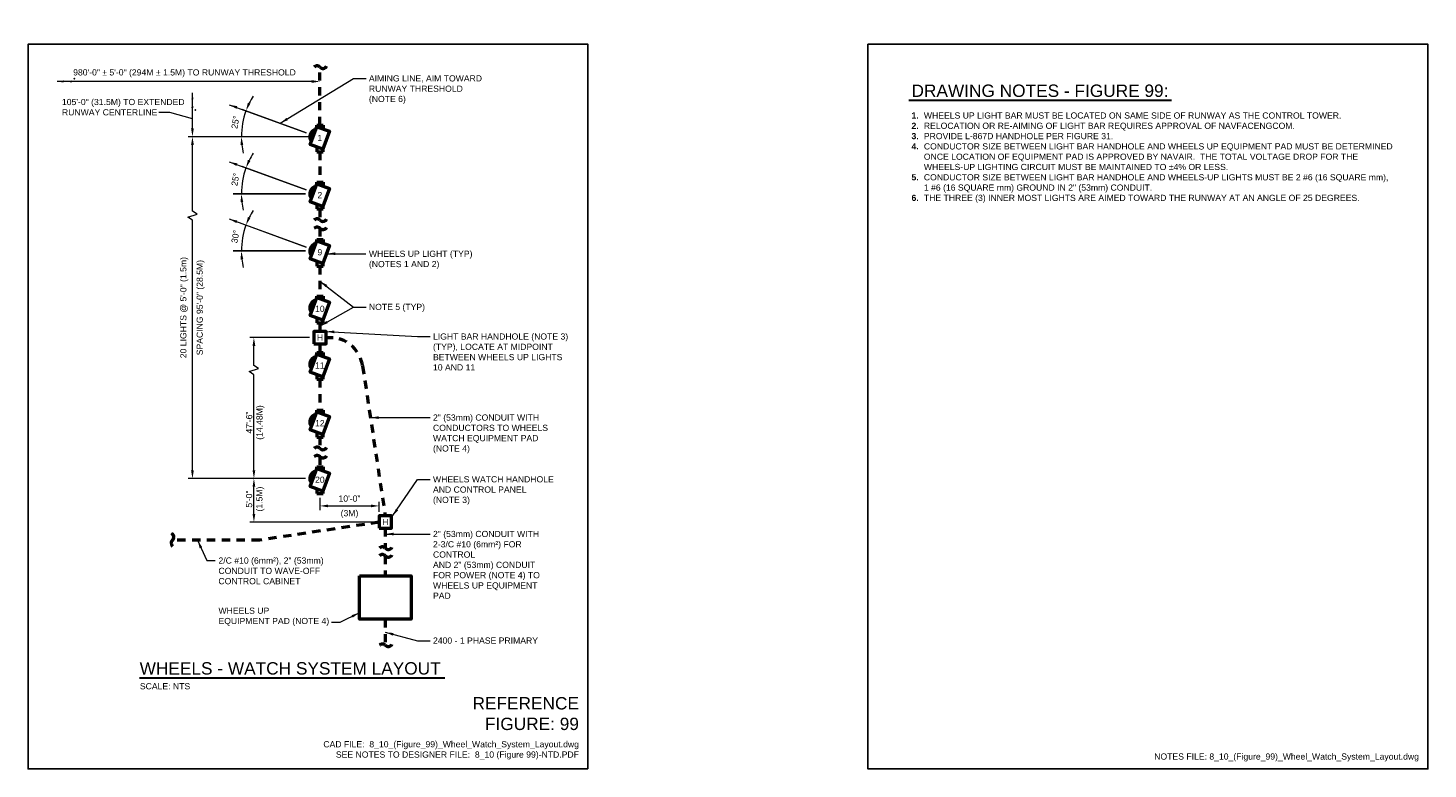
# Model space of a CAD drawing. Header units: inches. Extents: x 0 to 21.3, y 0 to 11.2.
import ezdxf
from ezdxf.enums import TextEntityAlignment as Align

# ---------------------------------------------------------------- set-up
doc = ezdxf.new("R2010")
doc.units = ezdxf.units.IN
doc.header["$LTSCALE"] = 0.5
doc.header["$MEASUREMENT"] = 0
doc.header["$PDSIZE"] = 2
doc.linetypes.add('HIDDEN', pattern=[0.375, 0.25, -0.125])
doc.layers.get('0').update_dxf_attribs({"linetype": 'CONTINUOUS', "lineweight": 35})
doc.layers.get('DEFPOINTS').update_dxf_attribs({"linetype": 'CONTINUOUS', "lineweight": 35})
for name, color, linetype, lineweight in [('E-AFLD-CIRC-SERS', 203, 'CONTINUOUS', 50), ('E-AFLD-JBOX', 23, 'CONTINUOUS', 50), ('E-AFLD-JBOX @ 1', 23, 'CONTINUOUS', 50), ('E-AFLD-LITE-OBST', 203, 'CONTINUOUS', 50), ('G-ANNO-RDME', 5, 'CONTINUOUS', 18)]:
    doc.layers.add(name, color=color, linetype=linetype, lineweight=lineweight)
for name, color, linetype in [('G-ANNO-DIMS', 7, 'CONTINUOUS'), ('G-ANNO-DIMS @ 1', 7, 'CONTINUOUS'), ('G-ANNO-TEXT', 7, 'CONTINUOUS'), ('G-ANNO-TTLB', 7, 'CONTINUOUS')]:
    doc.layers.add(name, color=color, linetype=linetype)
doc.styles.add('00-E-TITLE-1_1', font='arial.ttf', dxfattribs={"height": 0.1875})
doc.styles.add('01-E-BLDG-1_1', font='arial.ttf', dxfattribs={"height": 0.09375})
doc.styles.add('ARIAL', font='arial.ttf')
doc.dimstyles.new('01-E-BLDG-1_1', dxfattribs={"dimtxt": 0.09375, "dimasz": 0.125, "dimexe": 0.0625, "dimexo": 0.0625, "dimgap": 0.0625, "dimtad": 1, "dimdec": 4, "dimzin": 3, "dimdsep": 46, "dimlunit": 4, "dimtxsty": '01-E-BLDG-1_1', "dimcen": 0.0625, "dimclrd": 1, "dimclre": 1, "dimclrt": 256, "dimazin": 0, "dimtfac": 1, "dimtdec": 4, "dimtmove": 1, "dimatfit": 3, "dimfxl": 1, "dimfrac": 2, "dimtolj": 1, "dimtzin": 3, "dimlwd": 0, "dimlwe": 0, "dimarcsym": 0})

# ---------------------------------------------------------------- blocks, each defined once
blk = doc.blocks.new('EHANDH')
at = {"color": 0, "linetype": 'Continuous'}
blk.add_lwpolyline([(-0.1215, -0.13175), (0.1285, -0.13175), (0.1285, 0.11825), (-0.1215, 0.11825)], close=True, dxfattribs=at)
at = {"color": 0, "linetype": 'Continuous', "style": 'ARIAL'}
blk.add_text('H', height=0.125, dxfattribs=at).set_placement((0.00375, -0.00425), align=Align.MIDDLE)
blk = doc.blocks.new('CPLTM')
at = {"color": 0, "linetype": 'Continuous'}
for centre, radius, start, end in [((-0.042, 0.046), 0.0616, 312.3419, 63.549), ((0.042, -0.044), 0.0612, 133.6326, 226.6061)]:
    blk.add_arc(centre, radius, start, end, dxfattribs=at)
blk = doc.blocks.new('*D3')
at = {"layer": 'DEFPOINTS', "color": 0, "transparency": 16777216}
for p in [(3.429, 4.409), (4.275, 4.409), (5.329, 3.747)]:
    blk.add_point(p, dxfattribs=at)
at = {"layer": 'G-ANNO-DIMS', "color": 1, "lineweight": 0, "transparency": 16777216}
for p, q in [((4.213, 4.409), (3.367, 4.409)), ((3.429, 3.872), (3.429, 4.284)), ((5.267, 3.747), (3.367, 3.747))]:
    blk.add_line(p, q, dxfattribs=at)
at = {"layer": 'G-ANNO-DIMS', "color": 1, "transparency": 16777216}
for points in [[(3.408, 4.284), (3.45, 4.284), (3.429, 4.409)], [(3.408, 3.872), (3.45, 3.872), (3.429, 3.747)]]:
    blk.add_solid(points, dxfattribs=at)
at = {"layer": 'G-ANNO-DIMS', "transparency": 16777216, "insert": (3.448, 4.097), "char_height": 0.0938, "attachment_point": 5, "rotation": 90, "style": '01-E-BLDG-1_1'}
blk.add_mtext('\\A1;5\'-0"\\P(1.5M)', dxfattribs=at)
blk = doc.blocks.new('*D4')
at = {"layer": 'DEFPOINTS', "color": 0, "transparency": 16777216}
for p in [(3.429, 6.547), (4.337, 6.547), (4.275, 4.409)]:
    blk.add_point(p, dxfattribs=at)
at = {"layer": 'G-ANNO-DIMS', "color": 1, "lineweight": 0, "transparency": 16777216}
for p, q in [((4.275, 6.547), (3.367, 6.547)), ((3.429, 6.124), (3.429, 6.422)), ((3.359, 6.031), (3.5, 6.077)), ((3.429, 5.984), (3.359, 6.031)), ((3.5, 6.077), (3.429, 6.124)), ((3.429, 4.534), (3.429, 5.984)), ((4.213, 4.409), (3.367, 4.409))]:
    blk.add_line(p, q, dxfattribs=at)
at = {"layer": 'G-ANNO-DIMS', "color": 1, "transparency": 16777216}
for points in [[(3.408, 6.422), (3.45, 6.422), (3.429, 6.547)], [(3.408, 4.534), (3.45, 4.534), (3.429, 4.409)]]:
    blk.add_solid(points, dxfattribs=at)
at = {"layer": 'G-ANNO-DIMS', "transparency": 16777216, "insert": (3.449, 5.259), "char_height": 0.0938, "attachment_point": 5, "rotation": 90, "style": '01-E-BLDG-1_1'}
blk.add_mtext('\\A1;47\'-6"\\P(14.48M)', dxfattribs=at)
blk = doc.blocks.new('*D5')
at = {"layer": 'DEFPOINTS', "color": 0, "transparency": 16777216}
for p in [(2.496, 9.597), (4.387, 9.597), (4.275, 4.409)]:
    blk.add_point(p, dxfattribs=at)
at = {"layer": 'G-ANNO-DIMS', "color": 1, "lineweight": 0, "transparency": 16777216}
for p, q in [((4.325, 9.597), (2.433, 9.597)), ((2.496, 8.469), (2.496, 9.472)), ((2.426, 8.376), (2.566, 8.423)), ((2.496, 8.329), (2.426, 8.376)), ((2.566, 8.423), (2.496, 8.469)), ((2.496, 4.534), (2.496, 8.329)), ((4.213, 4.409), (2.433, 4.409))]:
    blk.add_line(p, q, dxfattribs=at)
at = {"layer": 'G-ANNO-DIMS', "color": 1, "transparency": 16777216}
for points in [[(2.475, 9.472), (2.517, 9.472), (2.496, 9.597)], [(2.475, 4.534), (2.517, 4.534), (2.496, 4.409)]]:
    blk.add_solid(points, dxfattribs=at)
at = {"layer": 'G-ANNO-DIMS', "transparency": 16777216, "char_height": 0.09375, "attachment_point": 5, "rotation": 90, "style": '01-E-BLDG-1_1'}
for s, insert in [('\\A1;20 LIGHTS @ 5\'-0" (1.5m)', (2.372, 7.003)), ('\\A1;SPACING 95\'-0" (28.5M)', (2.62, 7.003))]:
    blk.add_mtext(s, dxfattribs=dict(at, insert=insert))
blk = doc.blocks.new('*D6')
at = {"layer": 'DEFPOINTS', "color": 0, "transparency": 16777216}
for p in [(3.27, 8.127), (4.282, 7.9), (3.029, 7.862), (4.387, 7.862), (4.387, 7.862)]:
    blk.add_point(p, dxfattribs=at)
at = {"layer": 'G-ANNO-DIMS', "color": 1, "lineweight": 0, "transparency": 16777216}
blk.add_line((4.223, 7.922), (3.25, 8.276), dxfattribs=at)
for start, end in [(147.5182, 153.7591), (160, 180), (186.2409, 192.4818)]:
    blk.add_arc((4.387, 7.862), 1.148, start, end, dxfattribs=at)
at = {"layer": 'G-ANNO-DIMS', "color": 1, "transparency": 16777216}
for points in [[(3.376, 8.362), (3.338, 8.378), (3.308, 8.255)], [(3.225, 7.736), (3.267, 7.739), (3.239, 7.862)]]:
    blk.add_solid(points, dxfattribs=at)
at = {"layer": 'G-ANNO-DIMS', "transparency": 16777216, "insert": (3.148, 8.081), "char_height": 0.0938, "attachment_point": 5, "rotation": 80, "style": '01-E-BLDG-1_1'}
blk.add_mtext('\\A1;30%%D', dxfattribs=at)
blk = doc.blocks.new('*D7')
at = {"layer": 'DEFPOINTS', "color": 0, "transparency": 16777216}
for p in [(3.27, 8.994), (3.029, 8.73), (4.282, 8.768), (4.387, 8.73), (4.387, 8.73)]:
    blk.add_point(p, dxfattribs=at)
at = {"layer": 'G-ANNO-DIMS', "color": 1, "lineweight": 0, "transparency": 16777216}
blk.add_line((4.223, 8.789), (3.25, 9.144), dxfattribs=at)
for start, end in [(147.5182, 153.7591), (160, 180), (186.2409, 192.4818)]:
    blk.add_arc((4.387, 8.73), 1.148, start, end, dxfattribs=at)
at = {"layer": 'G-ANNO-DIMS', "color": 1, "transparency": 16777216}
for points in [[(3.376, 9.229), (3.338, 9.246), (3.308, 9.122)], [(3.225, 8.604), (3.267, 8.606), (3.239, 8.73)]]:
    blk.add_solid(points, dxfattribs=at)
at = {"layer": 'G-ANNO-DIMS', "transparency": 16777216, "insert": (3.148, 8.948), "char_height": 0.0938, "attachment_point": 5, "rotation": 80, "style": '01-E-BLDG-1_1'}
blk.add_mtext('\\A1;25%%D', dxfattribs=at)
blk = doc.blocks.new('*D8')
at = {"layer": 'DEFPOINTS', "color": 0, "transparency": 16777216}
for p in [(3.27, 9.862), (3.029, 9.597), (4.282, 9.635), (4.387, 9.597), (4.387, 9.597)]:
    blk.add_point(p, dxfattribs=at)
at = {"layer": 'G-ANNO-DIMS', "color": 1, "lineweight": 0, "transparency": 16777216}
blk.add_line((4.223, 9.657), (3.25, 10.011), dxfattribs=at)
for start, end in [(147.5182, 153.7591), (160, 180), (186.2409, 192.4818)]:
    blk.add_arc((4.387, 9.597), 1.148, start, end, dxfattribs=at)
at = {"layer": 'G-ANNO-DIMS', "color": 1, "transparency": 16777216}
for points in [[(3.376, 10.097), (3.338, 10.113), (3.308, 9.99)], [(3.225, 9.471), (3.267, 9.473), (3.239, 9.597)]]:
    blk.add_solid(points, dxfattribs=at)
at = {"layer": 'G-ANNO-DIMS', "transparency": 16777216, "insert": (3.148, 9.816), "char_height": 0.0938, "attachment_point": 5, "rotation": 80, "style": '01-E-BLDG-1_1'}
blk.add_mtext('\\A1;25%%D', dxfattribs=at)
blk = doc.blocks.new('*D9')
at = {"layer": 'DEFPOINTS', "color": 0, "transparency": 16777216}
for p in [(4.431, 4.18), (5.329, 3.993), (5.329, 3.841)]:
    blk.add_point(p, dxfattribs=at)
at = {"layer": 'G-ANNO-DIMS', "color": 1, "lineweight": 0, "transparency": 16777216}
for p, q in [((4.431, 4.118), (4.431, 3.931)), ((5.329, 3.903), (5.329, 4.056)), ((4.556, 3.993), (5.204, 3.993))]:
    blk.add_line(p, q, dxfattribs=at)
at = {"layer": 'G-ANNO-DIMS', "color": 1, "transparency": 16777216}
for points in [[(4.556, 4.014), (4.556, 3.972), (4.431, 3.993)], [(5.204, 4.014), (5.204, 3.972), (5.329, 3.993)]]:
    blk.add_solid(points, dxfattribs=at)
at = {"layer": 'G-ANNO-DIMS', "transparency": 16777216, "char_height": 0.0938, "attachment_point": 5, "style": '01-E-BLDG-1_1'}
for s, insert in [('\\A1;10\'-0"', (4.88, 4.104)), ('\\A1;(3M)', (4.88, 3.869))]:
    blk.add_mtext(s, dxfattribs=dict(at, insert=insert))
blk = doc.blocks.new('*D10')
at = {"layer": 'DEFPOINTS', "color": 0, "transparency": 16777216}
for p in [(2.496, 10.261), (2.496, 10.261), (4.387, 9.597)]:
    blk.add_point(p, dxfattribs=at)
at = {"layer": 'G-ANNO-DIMS', "color": 1, "lineweight": 0, "transparency": 16777216}
for p, q in [((2.496, 9.722), (2.496, 10.261)), ((4.325, 9.597), (2.433, 9.597))]:
    blk.add_line(p, q, dxfattribs=at)
at = {"layer": 'G-ANNO-DIMS', "color": 1, "transparency": 16777216}
blk.add_solid([(2.475, 9.722), (2.517, 9.722), (2.496, 9.597)], dxfattribs=at)
blk = doc.blocks.new('_None')
blk = doc.blocks.new('DBLARR')
at = {"linetype": 'Continuous'}
for points in [[(-0.227, 0.016), (-0.13, 0), (-0.227, -0.016), (-0.227, -0.016, 0.240091)], [(-0.097, 0.016), (0, 0), (-0.097, -0.016), (-0.097, -0.016, 0.240091), (-0.097, 0.016)]]:
    blk.add_hatch(color=0, dxfattribs=at).paths.add_polyline_path(points)
at = {"color": 0, "linetype": 'Continuous'}
blk.add_point((-0.259, -0.043), dxfattribs=at)
blk = doc.blocks.new('*D13')
at = {"color": 1, "lineweight": 0, "transparency": 16777216}
blk.add_line((4.307, 10.435), (0.443, 10.435), dxfattribs=at)
at = {"color": 1, "transparency": 16777216}
blk.add_solid([(4.307, 10.456), (4.307, 10.414), (4.432, 10.435)], dxfattribs=at)
at = {"layer": 'DEFPOINTS', "color": 0, "transparency": 16777216}
for p in [(0.443, 10.435), (0.443, 10.435), (4.432, 10.435)]:
    blk.add_point(p, dxfattribs=at)
at = {"transparency": 16777216, "insert": (2.375, 10.559), "char_height": 0.09375, "attachment_point": 5, "style": '01-E-BLDG-1_1'}
blk.add_mtext('\\A1;980\'-0" %%P 5\'-0" (294M %%P 1.5M) TO RUNWAY THRESHOLD', dxfattribs=at)

msp = doc.modelspace()

# ---------------------------------------------------------------- linework, layer by layer
at = {"layer": 'E-AFLD-CIRC-SERS', "linetype": 'HIDDEN'}
for p, q in [((4.43165, 9.77276), (4.43165, 10.65313)), ((4.43112, 9.36773), (4.43165, 8.90531)), ((4.43112, 8.50029), (4.43132, 8.33157)), ((4.43146, 8.20657), (4.43165, 8.03786)), ((4.43112, 7.63284), (4.43165, 7.17891)), ((4.43112, 6.77389), (4.43112, 6.64068)), ((4.43112, 6.45318), (4.43112, 6.31997)), ((4.52487, 6.54693), (4.63071, 6.54693)), ((5.07822, 6.11809), (5.42277, 3.84074)), ((4.43165, 5.91495), (4.43165, 5.44402)), ((4.43112, 5.039), (4.43112, 4.86658)), ((4.43112, 4.74158), (4.43112, 4.58507)), ((5.32902, 3.74699), (3.51608, 3.47274)), ((5.42277, 3.65324), (5.42277, 3.35172)), ((3.51608, 3.47274), (2.19354, 3.47274)), ((5.42277, 3.23575), (5.42277, 2.92959)), ((5.42277, 2.27281), (5.42277, 1.8781))]:
    msp.add_line(p, q, dxfattribs=at)
msp.add_arc((4.5829, 6.04912), 0.5001, 7.926739, 84.513333, dxfattribs=at)
at = {"layer": 'E-AFLD-JBOX'}
msp.add_lwpolyline([(5.03196, 2.92959), (5.81359, 2.92959), (5.81359, 2.27281), (5.03196, 2.27281)], close=True, dxfattribs=at)
at = {"layer": 'E-AFLD-LITE-OBST'}
for p, q in [((4.38433, 9.77276), (4.47898, 9.77276)), ((4.38433, 9.74865), (4.38433, 9.77276)), ((4.47898, 9.77276), (4.47898, 9.7142)), ((4.38327, 9.4402), (4.38327, 9.36773)), ((4.38327, 9.36773), (4.47898, 9.36773)), ((4.47898, 9.36773), (4.47898, 9.41433)), ((4.38433, 8.90531), (4.47898, 8.90531)), ((4.38433, 8.88192), (4.38433, 8.90531)), ((4.47898, 8.90531), (4.47898, 8.8479)), ((4.38327, 8.57151), (4.38327, 8.50029)), ((4.38327, 8.50029), (4.47898, 8.50029)), ((4.47898, 8.50029), (4.47898, 8.546)), ((4.38433, 8.03786), (4.47898, 8.03786)), ((4.38433, 8.01375), (4.38433, 8.03786)), ((4.47898, 8.03786), (4.47898, 7.97931)), ((4.38327, 7.7053), (4.38327, 7.63284)), ((4.47898, 7.63284), (4.47898, 7.67943)), ((4.38327, 7.63284), (4.47898, 7.63284)), ((4.38433, 7.17891), (4.47898, 7.17891)), ((4.38433, 7.15481), (4.38433, 7.17891)), ((4.47898, 7.17891), (4.47898, 7.12036)), ((4.38327, 6.84636), (4.38327, 6.77389)), ((4.47898, 6.77389), (4.47898, 6.82049)), ((4.38327, 6.77389), (4.47898, 6.77389)), ((4.38433, 6.29587), (4.38433, 6.31997)), ((4.38433, 6.31997), (4.47898, 6.31997)), ((4.47898, 6.31997), (4.47898, 6.26142)), ((4.38327, 5.98741), (4.38327, 5.91495)), ((4.47898, 5.91495), (4.47898, 5.96155)), ((4.38327, 5.91495), (4.47898, 5.91495)), ((4.38433, 5.44402), (4.47898, 5.44402)), ((4.38433, 5.41991), (4.38433, 5.44402)), ((4.47898, 5.44402), (4.47898, 5.38546)), ((4.38327, 5.11146), (4.38327, 5.039)), ((4.38327, 5.039), (4.47898, 5.039)), ((4.47898, 5.039), (4.47898, 5.08559)), ((4.38433, 4.58507), (4.47898, 4.58507)), ((4.38433, 4.56097), (4.38433, 4.58507)), ((4.47898, 4.58507), (4.47898, 4.52652)), ((4.38327, 4.25252), (4.38327, 4.18005)), ((4.38327, 4.18005), (4.47898, 4.18005)), ((4.47898, 4.18005), (4.47898, 4.22665))]:
    msp.add_line(p, q, dxfattribs=at)
for points in [[(4.38299, 9.74914), (4.57535, 9.67912), (4.47609, 9.40641), (4.28373, 9.47643)], [(4.38299, 8.88169), (4.57535, 8.81168), (4.47609, 8.53896), (4.28373, 8.60898)], [(4.38299, 8.01424), (4.57535, 7.94423), (4.47609, 7.67152), (4.28373, 7.74153)], [(4.38299, 7.1553), (4.57535, 7.08528), (4.47609, 6.81257), (4.28373, 6.88259)], [(4.38299, 6.29635), (4.57535, 6.22634), (4.47609, 5.95363), (4.28373, 6.02364)], [(4.38299, 5.4204), (4.57535, 5.35039), (4.47609, 5.07768), (4.28373, 5.14769)], [(4.38299, 4.56146), (4.57535, 4.49144), (4.47609, 4.21873), (4.28373, 4.28875)]]:
    msp.add_lwpolyline(points, close=True, dxfattribs=at)
for centre in [(4.38715, 9.59716), (4.38715, 8.72972), (4.38715, 7.86227), (4.38715, 7.00332), (4.38715, 6.14438), (4.38715, 5.26843), (4.38715, 4.40948)]:
    msp.add_arc(centre, 0.11172, 100.018346, 219.981654, dxfattribs=at)
at = {"layer": 'G-ANNO-DIMS', "color": 1}
for p, q in [((4.21293, 8.72972), (3.114, 8.72972)), ((4.21293, 7.86227), (3.114, 7.86227))]:
    msp.add_line(p, q, dxfattribs=at)
at = {"layer": 'G-ANNO-TEXT', "linetype": 'Continuous', "lineweight": 30}
for p, q in [((13.3713, 10.14903), (17.35842, 10.14903)), ((1.6948, 1.38179), (6.3251, 1.38179))]:
    msp.add_line(p, q, dxfattribs=at)
at = {"layer": 'G-ANNO-TTLB'}
for points in [[(8.5, 0), (0, 0), (0, 11), (8.5, 11)], [(12.75, 11), (21.25, 11), (21.25, 0), (12.75, 0)]]:
    msp.add_lwpolyline(points, close=True, dxfattribs=at)

# ---------------------------------------------------------------- block references
at = {"layer": 'E-AFLD-CIRC-SERS', "rotation": 270}
for p in [(4.43165, 10.65313), (4.43132, 8.33157), (4.43146, 8.20657), (4.43165, 4.86603), (4.43165, 4.74103), (5.42277, 3.35172), (5.42277, 3.23575), (5.42277, 1.8781)]:
    msp.add_blockref('CPLTM', p, dxfattribs=at)
at = {"layer": 'E-AFLD-CIRC-SERS'}
msp.add_blockref('CPLTM', (2.19354, 3.47274), dxfattribs=at)
at = {"layer": 'E-AFLD-JBOX @ 1', "xscale": 0.75, "yscale": 0.75, "zscale": 0.75}
for p in [(4.4285, 6.55199), (5.42015, 3.75205)]:
    msp.add_blockref('EHANDH', p, dxfattribs=at)
at = {"layer": 'G-ANNO-DIMS @ 1', "color": 1}
for p, rotation in [((0.44287, 10.43499), 180), ((2.49582, 10.26085), 90)]:
    msp.add_blockref('DBLARR', p, dxfattribs=dict(at, rotation=rotation))

# ---------------------------------------------------------------- texts
at = {"layer": 'G-ANNO-RDME', "attachment_point": 9, "rotation": 0}
for s, insert, char_height, width, style in [('REFERENCE FIGURE: 99', (8.36242, 0.58849), 0.1875, 1.660137, '00-E-TITLE-1_1'), ('CAD FILE:  8_10_(Figure_99)_Wheel_Watch_System_Layout.dwg\\PSEE NOTES TO DESIGNER FILE:  8_10 (Figure 99)-NTD.PDF', (8.36242, 0.14424), 0.09375, 4.6000344, '01-E-BLDG-1_1')]:
    msp.add_mtext(s, dxfattribs=dict(at, insert=insert, char_height=char_height, width=width, style=style))
at = {"layer": 'G-ANNO-RDME', "insert": (21.11242, 0.11416), "char_height": 0.09375, "width": 7.0264495, "attachment_point": 9, "style": '01-E-BLDG-1_1'}
msp.add_mtext('NOTES FILE: 8_10_(Figure_99)_Wheel_Watch_System_Layout.dwg', dxfattribs=at)
at = {"layer": 'G-ANNO-TEXT', "style": '00-E-TITLE-1_1'}
for s, p in [('DRAWING NOTES - FIGURE 99:', (13.41045, 10.1447)), ('WHEELS - WATCH SYSTEM LAYOUT', (1.6948, 1.37746))]:
    msp.add_text(s, height=0.1875, dxfattribs=at).set_placement(p, align=Align.BOTTOM_LEFT)
at = {"layer": 'G-ANNO-TEXT', "style": '01-E-BLDG-1_1'}
msp.add_text('SCALE: NTS', height=0.09375, dxfattribs=at).set_placement((1.69808, 1.30281), align=Align.TOP_LEFT)
at = {"layer": 'G-ANNO-TEXT', "char_height": 0.09375, "rotation": 360, "style": '01-E-BLDG-1_1'}
for s, insert, width, attachment_point in [('\\A1;AIMING LINE, AIM TOWARD RUNWAY THRESHOLD\\P(NOTE 6)', (5.17462, 10.52915), 1.780721, 1), ('\\A1;105\'-0" (31.5M) TO EXTENDED\\PRUNWAY CENTERLINE', (0.51523, 10.17049), 1.8702474, 1), ('\\A1;1', (4.42954, 9.57778), 0.1811769, 5), ('\\A1;2', (4.42954, 8.71033), 0.1811769, 5), ('\\A1;9', (4.42954, 7.84288), 0.1811769, 5), ('\\A1;WHEELS UP LIGHT (TYP)\\P(NOTES 1 AND 2)', (5.17462, 7.86708), 2.0521323, 1), ('\\A1;10', (4.42954, 6.98394), 0.1811769, 5), ('\\A1;NOTE 5 (TYP)', (5.17462, 7.06043), 2.1206064, 1), ('\\A1;LIGHT BAR HANDHOLE (NOTE 3) (TYP), LOCATE AT MIDPOINT BETWEEN WHEELS UP LIGHTS 10 AND 11', (6.14724, 6.61117), 2.1160843, 1), ('\\A1;11', (4.42954, 6.12499), 0.1811769, 5), ('\\A1;2" (53mm) CONDUIT WITH CONDUCTORS TO WHEELS WATCH EQUIPMENT PAD (NOTE 4)', (6.14724, 5.38104), 1.890895, 1), ('\\A1;12', (4.42954, 5.24904), 0.1811769, 5), ('\\A1;20', (4.42954, 4.39009), 0.1811769, 5), ('\\A1;WHEELS WATCH HANDHOLE AND CONTROL PANEL (NOTE 3)', (6.14724, 4.44426), 1.8347561, 1), ('\\A1;2" (53mm) CONDUIT WITH\\P2-3/C #10 (6mm²) FOR CONTROL\\PAND 2" (53mm) CONDUIT FOR POWER (NOTE 4) TO WHEELS UP EQUIPMENT PAD', (6.14724, 3.61426), 1.8200604, 1), ('\\A1;2/C #10 (6mm²), 2" (53mm) CONDUIT TO WAVE-OFF CONTROL CABINET', (2.89093, 3.21061), 1.611951, 1), ('\\A1;WHEELS UP\\PEQUIPMENT PAD (NOTE 4)', (2.89093, 2.44962), 1.9379954, 1), ('\\A1;2400 - 1 PHASE PRIMARY', (6.14724, 1.99617), 1.641906, 1)]:
    msp.add_mtext(s, dxfattribs=dict(at, insert=insert, width=width, attachment_point=attachment_point))
at = {"layer": 'G-ANNO-TEXT', "insert": (13.41045, 9.96565), "char_height": 0.09375, "width": 7.4237884, "attachment_point": 1, "style": '01-E-BLDG-1_1'}
msp.add_mtext('\\A1;\\pi-0.1875,l0.1875,t0.1875;{\\fArial|b1|i0|c0|p34;1.^I}WHEELS UP LIGHT BAR MUST BE LOCATED ON SAME SIDE OF RUNWAY AS THE CONTROL TOWER.\\P{\\fArial|b1|i0|c0|p34;2.^I}RELOCATION OR RE-AIMING OF LIGHT BAR REQUIRES APPROVAL OF NAVFACENGCOM.\\P{\\fArial|b1|i0|c0|p34;3.^I}PROVIDE L-867D HANDHOLE PER FIGURE 31.\\P{\\fArial|b1|i0|c0|p34;4.^I}CONDUCTOR SIZE BETWEEN LIGHT BAR HANDHOLE AND WHEELS UP EQUIPMENT PAD MUST BE DETERMINED ONCE LOCATION OF EQUIPMENT PAD IS APPROVED BY NAVAIR.  THE TOTAL VOLTAGE DROP FOR THE WHEELS-UP LIGHTING CIRCUIT MUST BE MAINTAINED TO ±4% OR LESS.\\P{\\fArial|b1|i0|c0|p34;5.^I}CONDUCTOR SIZE BETWEEN LIGHT BAR HANDHOLE AND WHEELS-UP LIGHTS MUST BE 2 #6 (16 SQUARE mm), 1\\~#6 (16 SQUARE mm) GROUND IN 2" (53mm) CONDUIT.\\P{\\fArial|b1|i0|c0|p34;6.^I}THE THREE (3) INNER MOST LIGHTS ARE AIMED TOWARD THE RUNWAY AT AN ANGLE OF 25 DEGREES.', dxfattribs=at)

# ---------------------------------------------------------------- dimensions: what is measured, and where the dimension line sits
dim = msp.add_linear_dim(base=(0.44287, 10.43499), p1=(4.43165, 10.43499), p2=(0.44287, 10.43499), text='980\'-0" %%P 5\'-0" (294M %%P 1.5M) TO RUNWAY THRESHOLD', dimstyle='01-E-BLDG-1_1', override={"dimblk2": 'None', "dimsah": 1, "dimse1": 1, "dimse2": 1})
dim.commit()
dim.dimension.update_dxf_attribs({"geometry": '*D13', "text_midpoint": (2.37476, 10.43499), "dimtype": 160})
at = {"layer": 'G-ANNO-DIMS'}
dim = msp.add_linear_dim(base=(2.49582, 10.26085), p1=(4.38715, 9.59716), p2=(2.49582, 10.26085), angle=90, text=' ', dimstyle='01-E-BLDG-1_1', override={"dimblk2": 'None', "dimsah": 1, "dimse2": 1}, dxfattribs=at)
dim.commit()
dim.dimension.update_dxf_attribs({"geometry": '*D10', "text_midpoint": (2.49582, 9.99151)})
for base, line1, line2, text, picture, middle in [((3.26995, 9.86195), ((4.38715, 9.59716), (4.28217, 9.63538)), ((4.38715, 9.59716), (3.02926, 9.59716)), '25%%D', '*D8', (3.14775, 9.8157)), ((3.26995, 8.9945), ((4.38715, 8.72972), (4.28217, 8.76793)), ((4.38715, 8.72972), (3.02926, 8.72972)), '25%%D', '*D7', (3.14775, 8.94826)), ((3.26995, 8.12705), ((4.38715, 7.86227), (4.28217, 7.90048)), ((4.38715, 7.86227), (3.02926, 7.86227)), '30%%D', '*D6', (3.14772, 8.08081))]:
    dim = msp.add_angular_dim_2l(base=base, line1=line1, line2=line2, text=text, dimstyle='01-E-BLDG-1_1', dxfattribs=at)
    dim.commit()
    dim.dimension.update_dxf_attribs({"geometry": picture, "text_midpoint": middle})
dim = msp.add_linear_dim(base=(2.49582, 9.59716), p1=(4.27543, 4.40948), p2=(4.38715, 9.59716), angle=90, text='20 LIGHTS @ 5\'-0" (1.5m)\\XSPACING 95\'-0" (28.5M)', dimstyle='01-E-BLDG-1_1', dxfattribs=at)
dim.commit()
dim.dimension.update_dxf_attribs({"geometry": '*D5', "text_midpoint": (2.49582, 7.00332)})
for base, p1, p2, text, picture, middle in [((3.42924, 6.54693), (4.27543, 4.40948), (4.33737, 6.54693), '47\'-6"\\X(14.48M)', '*D4', (3.44871, 5.25911)), ((3.42924, 4.40948), (5.32902, 3.74699), (4.27543, 4.40948), '5\'-0"\\X(1.5M)', '*D3', (3.4482, 4.09734))]:
    dim = msp.add_linear_dim(base=base, p1=p1, p2=p2, angle=90, text=text, dimstyle='01-E-BLDG-1_1', dxfattribs=at)
    dim.commit()
    dim.dimension.update_dxf_attribs({"geometry": picture, "text_midpoint": middle, "dimtype": 160})
dim = msp.add_linear_dim(base=(5.32902, 3.99321), p1=(4.43112, 4.18005), p2=(5.32902, 3.84074), text='10\'-0"\\X(3M)', dimstyle='01-E-BLDG-1_1', dxfattribs=at)
dim.commit()
dim.dimension.update_dxf_attribs({"geometry": '*D9', "text_midpoint": (4.88007, 3.99321)})

# ---------------------------------------------------------------- leaders
for points in [[(3.0529, 10.08279), (4.22343, 9.65675)], [(3.0529, 9.21534), (4.22343, 8.7893)], [(3.0529, 8.34789), (4.22343, 7.92186)], [(5.19702, 5.33287), (6.1057, 5.33287)], [(5.42277, 3.56608), (6.1057, 3.56608)]]:
    msp.add_leader(points, dimstyle='01-E-BLDG-1_1', dxfattribs=at)
msp.add_leader([(2.49582, 9.86816), (2.15422, 9.96526), (1.98496, 9.96526)], dimstyle='01-E-BLDG-1_1', override={"dimldrblk": 'None'}, dxfattribs=at)
at = {"layer": 'G-ANNO-TEXT'}
for points in [[(3.82818, 9.80061, 0.02984), (4.94165, 10.48069, 0.02984), (5.13259, 10.48069, 0.02984)], [(4.53897, 7.82088), (5.12547, 7.82088)], [(4.43139, 7.40507, 0.02984), (4.94124, 7.01197, 0.02984), (5.13259, 7.01197, 0.02984)], [(4.43112, 6.72175, 0.02984), (4.94124, 7.01197, 0.02984), (5.13259, 7.01197, 0.02984)], [(4.52487, 6.64068, 0.02984), (5.91386, 6.56271, 0.02984), (6.10522, 6.56271, 0.02984)], [(5.52991, 3.83466, 0.02984), (5.91386, 4.3958, 0.02984), (6.10522, 4.3958, 0.02984)], [(2.57309, 3.47274, 0.02984), (2.71374, 3.16386, 0.02984), (2.84295, 3.16386, 0.02984)], [(5.03196, 2.37213, 0.02984), (4.73107, 2.22348, 0.02984), (4.60784, 2.22348, 0.02984)], [(5.42277, 2.07546, 0.02984), (5.91386, 1.94771, 0.02984), (6.10522, 1.94771, 0.02984)]]:
    msp.add_leader(points, dimstyle='01-E-BLDG-1_1', dxfattribs=at)

doc.saveas('drawing.dxf')
